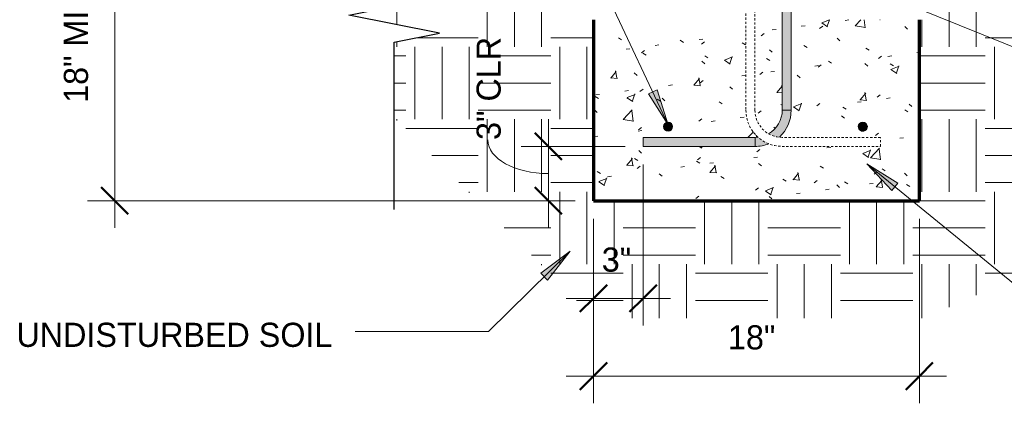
# Model space of a CAD drawing. Header units: inches. Extents: x 185 to 1314, y -40 to 187.
# Tile 8 of 28: x 656 to 710, y 56 to 77. Entities that reach past the tile are written whole.
import ezdxf

# ---------------------------------------------------------------- set-up
doc = ezdxf.new("R2010")
doc.units = ezdxf.units.IN
doc.header["$MEASUREMENT"] = 0
doc.linetypes.add('Hidden 1_8_', pattern=[0.1875, 0.125, -0.0625])
doc.layers.add('A-ANNO-DIMS', color=1, linetype='Continuous')
for name, color, linetype, lineweight in [('A-ANNO-DIMS-16', 1, 'Continuous', 9), ('A-ANNO-TEXT', 2, 'Continuous', 9), ('A-DETL-GENF', 3, 'Continuous', 9), ('A-DETL-HLIN', 3, 'Continuous', 70), ('A-DETL-LLIN', 3, 'Continuous', 9), ('A-DETL-MBND', 5, 'Hidden 1_8_', 9)]:
    doc.layers.add(name, color=color, linetype=linetype, lineweight=lineweight)
doc.dimstyles.new('Linear_-_3_32__SBT_INCH_INCREM', dxfattribs={"dimscale": 12, "dimtxt": 0.125, "dimasz": 0.18, "dimexe": 0.125, "dimexo": 0.005208, "dimgap": 0.083333, "dimtad": 1, "dimtoh": 1, "dimdec": 0, "dimzin": 1, "dimdsep": 46, "dimlunit": 5, "dimtxsty": 'Standard', "dimtsz": 0.088388, "dimcen": 0.09, "dimdle": 0.125, "dimazin": 0, "dimtfac": 1, "dimtdec": 0, "dimtmove": 0, "dimatfit": 3, "dimfxl": 0, "dimtvp": 1, "dimtolj": 1, "dimtzin": 0, "dimarcsym": 0})
doc.dimstyles.new('Linear_-_3_32__SBT_TO_1_', dxfattribs={"dimscale": 12, "dimtxt": 0.125, "dimasz": 0.18, "dimexe": 0.125, "dimexo": 0.005208, "dimgap": 0.083333, "dimtad": 1, "dimtoh": 1, "dimdec": 0, "dimzin": 3, "dimdsep": 46, "dimlunit": 4, "dimtxsty": 'Standard', "dimtsz": 0.088388, "dimcen": 0.09, "dimdle": 0.125, "dimazin": 1, "dimtfac": 1, "dimtdec": 0, "dimtmove": 0, "dimatfit": 3, "dimfxl": 0, "dimtvp": 1, "dimtolj": 1, "dimtzin": 0, "dimarcsym": 0})
doc.dimstyles.new('Linear_-_3_32__SBT_TO_1_256', dxfattribs={"dimscale": 12, "dimtxt": 0.125, "dimasz": 0.18, "dimexe": 0.125, "dimexo": 0.005208, "dimgap": 0.083333, "dimtad": 1, "dimtoh": 1, "dimdec": 8, "dimzin": 3, "dimdsep": 46, "dimlunit": 4, "dimtxsty": 'Standard', "dimtsz": 0.088388, "dimcen": 0.09, "dimdle": 0.125, "dimazin": 1, "dimtfac": 1, "dimtdec": 8, "dimtmove": 0, "dimatfit": 3, "dimfxl": 0, "dimtvp": 1, "dimtolj": 1, "dimtzin": 0, "dimarcsym": 0})
pattern_1 = [(50, (449.134, 0), (4.590705, -0.40187), [0.48, -5.28]), (355, (449.134, 0), (-0.88784, 4.8137), [0.384, -4.224]), (100.451, (449.516, -0.033), (3.70197, 4.41272), [0.408, -4.487]), (46.184, (449.134, 1.28), (6.83066, -1.05904), [0.72, -7.92]), (96.636, (449.703, 1.192), (5.98166, 6.23401), [0.612, -6.731]), (351.184, (449.134, 1.28), (5.98208, 6.23382), [0.576, -6.336]), (21, (449.774, 0.96), (3.82029, -2.5771), [0.48, -5.28]), (326, (449.774, 0.96), (1.55721, 4.64059), [0.384, -4.224]), (71.451, (450.092, 0.745), (5.37715, 2.0647), [0.408, -4.487]), (37.5, (449.134, 0), (0.077972, 2.130786), [0.211, -3.962, 0.211, -4.077, -4.24]), (37.5, (449.134, 0), (0.077972, 2.130786), [-8.461, 0.211, -4.029]), (7.5, (449.134, 0), (1.683907, 2.52439), [0.211, -2.234, 0.211, -3.866, -1.616]), (7.5, (449.134, 0), (1.683907, 2.52439), [-6.522, 0.211, -1.405]), (327.5, (447.707, 0), (3.416527, -0.144297), [0.211, -1.389, 0.211, -4.781, -6.624]), (327.5, (447.707, 0), (3.416527, -0.144297), [-6.592, 0.211, -6.413]), (317.5, (447.067, 0), (3.732463, 0.640715), [0.211, -1.869, 0.211, -3.104, -4.704]), (317.5, (447.067, 0), (3.732463, 0.640715), [-5.395, 0.211, -4.493])]

# ---------------------------------------------------------------- blocks, each defined once
blk = doc.blocks.new('Reinf Bar Secti_ ICCF WALL0')
at = {"layer": 'A-DETL-GENF'}
h = blk.add_hatch(color=256, dxfattribs=at)
edge = h.paths.add_edge_path(flags=0)
edge.add_arc((0, 0), 0.25, 180, 360)
edge.add_arc((0, 0), 0.25, 0, 180)
for start, end in [(0, 180), (180, 0)]:
    blk.add_arc((0, 0), 0.25, start, end, dxfattribs=at)
blk = doc.blocks.new('Reinf Bar Secti_ ICCF WALL2')
at = {"layer": 'A-DETL-GENF'}
h = blk.add_hatch(color=256, dxfattribs=at)
edge = h.paths.add_edge_path(flags=0)
edge.add_arc((0, 0), 0.25, 180, 360)
edge.add_arc((0, 0), 0.25, 360, 540)
for start, end in [(360, 180), (180, 360)]:
    blk.add_arc((0, 0), 0.25, start, end, dxfattribs=at)
blk = doc.blocks.new('Break Line1 - B_ ICCF WALL1')
at = {"layer": 'A-DETL-GENF', "lineweight": 30}
for p, q in [((0.5, 2.5), (-0.5, -2.5)), ((1, 0), (0.5, 2.5)), ((-1, 0), (-10.857, 0)), ((-0.5, -2.5), (-1, 0)), ((10.242, 0), (1, 0))]:
    blk.add_line(p, q, dxfattribs=at)
blk = doc.blocks.new('Reinf Bar Eleva_ ICCF WALL0')
at = {"layer": 'A-DETL-GENF'}
blk.add_hatch(color=256, dxfattribs=at).paths.add_polyline_path([(6.176, 0), (0, 0), (0, -0.5), (6.176, -0.5)], flags=0)
for p, q in [((6.176, 0), (0, 0)), ((0, 0), (0, -0.5)), ((0, -0.5), (6.176, -0.5)), ((6.176, -0.5), (6.176, 0))]:
    blk.add_line(p, q, dxfattribs=at)
blk = doc.blocks.new('Reinf Bar Eleva_ ICCF WALL1')
at = {"layer": 'A-DETL-GENF'}
blk.add_hatch(color=256, dxfattribs=at).paths.add_polyline_path([(44.1875, 0), (0, 0), (0, -0.5), (44.1875, -0.5)], flags=0)
for p, q in [((44.1875, 0), (0, 0)), ((0, 0), (0, -0.5)), ((0, -0.5), (44.1875, -0.5)), ((44.1875, -0.5), (44.1875, 0))]:
    blk.add_line(p, q, dxfattribs=at)
blk = doc.blocks.new('DIMBLOCK43-FDN _ ICCF WALL0')
at = {"layer": 'A-ANNO-DIMS-16'}
for p, q in [((690.249, 69.007), (690.249, 60.111)), ((690.249, 61.611), (690.249, 69.007)), ((687.499, 66.005), (687.499, 60.111)), ((687.499, 61.611), (687.499, 66.005)), ((685.999, 61.611), (691.749, 61.611))]:
    blk.add_line(p, q, dxfattribs=at)
at = {"layer": 'A-ANNO-DIMS-16', "lineweight": 50}
for p, q in [((687.499, 61.611), (688.249, 62.361)), ((690.249, 61.611), (690.999, 62.361)), ((687.499, 61.611), (686.749, 60.861)), ((690.249, 61.611), (689.499, 60.861))]:
    blk.add_line(p, q, dxfattribs=at)
at = {"layer": 'A-ANNO-DIMS-16', "color": 0, "insert": (687.958, 64.421), "char_height": 1.33411, "width": 2.2, "attachment_point": 1, "line_spacing_factor": 1.070803}
blk.add_mtext('\\fStylus BT|b0|i0|c0|p34|;3"', dxfattribs=at)
blk = doc.blocks.new('DIMBLOCK44-FDN _ ICCF WALL0')
at = {"layer": 'A-ANNO-DIMS-16'}
for p, q in [((685.012, 71.507), (685.012, 65.505)), ((689.249, 70.007), (683.512, 70.007)), ((685.012, 70.007), (689.249, 70.007)), ((686.499, 67.005), (683.512, 67.005)), ((685.012, 67.005), (686.499, 67.005))]:
    blk.add_line(p, q, dxfattribs=at)
at = {"layer": 'A-ANNO-DIMS-16', "lineweight": 50}
for p, q in [((685.012, 70.007), (684.262, 70.757)), ((685.012, 70.007), (685.762, 69.257)), ((685.012, 67.005), (684.262, 67.755)), ((685.012, 67.005), (685.762, 66.255))]:
    blk.add_line(p, q, dxfattribs=at)
at = {"layer": 'A-ANNO-DIMS-16'}
blk.add_ellipse((685.012, 70.363), major_axis=(3.347, 0), ratio=0.554765, start_param=3.141593, end_param=4.712389, dxfattribs=at)
at = {"layer": 'A-ANNO-DIMS-16', "color": 0, "insert": (681.045, 70.363), "char_height": 1.33411, "width": 7, "attachment_point": 1, "rotation": 90, "line_spacing_factor": 1.070803}
blk.add_mtext('\\fStylus BT|b0|i0|c0|p34|;3" CLR', dxfattribs=at)
blk = doc.blocks.new('DIMBLOCK45-FDN _ ICCF WALL0')
at = {"layer": 'A-ANNO-DIMS-16'}
for p, q in [((687.499, 66.005), (687.499, 55.816)), ((687.499, 57.316), (687.499, 66.005)), ((705.499, 66.005), (705.499, 55.816)), ((705.499, 57.316), (705.499, 66.005)), ((685.999, 57.316), (706.999, 57.316))]:
    blk.add_line(p, q, dxfattribs=at)
at = {"layer": 'A-ANNO-DIMS-16', "lineweight": 50}
for p, q in [((687.499, 57.316), (688.249, 58.066)), ((705.499, 57.316), (706.249, 58.066)), ((687.499, 57.316), (686.749, 56.566)), ((705.499, 57.316), (704.749, 56.566))]:
    blk.add_line(p, q, dxfattribs=at)
at = {"layer": 'A-ANNO-DIMS-16', "color": 0, "insert": (694.928, 60.126), "char_height": 1.33411, "width": 3.77143, "attachment_point": 1, "line_spacing_factor": 1.070803}
blk.add_mtext('\\fStylus BT|b0|i0|c0|p34|;18"', dxfattribs=at)
blk = doc.blocks.new('DIMBLOCK46-FDN _ ICCF WALL0')
at = {"layer": 'A-ANNO-DIMS-16'}
for p, q in [((661.065, 65.505), (661.065, 86.505)), ((690.499, 85.005), (659.565, 85.005)), ((661.065, 85.005), (690.499, 85.005)), ((686.499, 67.005), (659.565, 67.005)), ((661.065, 67.005), (686.499, 67.005))]:
    blk.add_line(p, q, dxfattribs=at)
at = {"layer": 'A-ANNO-DIMS-16', "lineweight": 50}
for p, q in [((661.065, 85.005), (660.315, 85.755)), ((661.065, 85.005), (661.815, 84.255)), ((661.065, 67.005), (660.315, 67.755)), ((661.065, 67.005), (661.815, 66.255))]:
    blk.add_line(p, q, dxfattribs=at)
at = {"layer": 'A-ANNO-DIMS-16', "color": 0, "insert": (658.255, 72.41), "char_height": 1.33411, "width": 8.62857, "attachment_point": 1, "rotation": 90, "line_spacing_factor": 1.070803}
blk.add_mtext('\\fStylus BT|b0|i0|c0|p34|;18" MIN', dxfattribs=at)

msp = doc.modelspace()

# ---------------------------------------------------------------- hatches: boundary and pattern name
at = {"layer": 'A-ANNO-TEXT'}
for points in [[(691.01482011, 73.12576598), (690.53833065, 72.90154316), (691.6281461, 71.20400618)], [(703.97405239, 67.56878573), (704.30704528, 67.97674874), (702.59115548, 69.03743329)], [(684.59461299, 63.00045756), (684.96374766, 62.6248811), (686.20557354, 64.21459743)]]:
    msp.add_hatch(color=7, dxfattribs=at).paths.add_polyline_path(points, flags=0)
at = {"layer": 'A-DETL-GENF'}
h = msp.add_hatch(dxfattribs=at)
h.set_pattern_fill('FP4_7', style=0, pattern_type=2)
h.set_pattern_definition([(0, (449.134, 0), (4, 4), [4, -4]), (0, (449.134, 1.5), (4, 4), [4, -4]), (0, (449.134, 3), (4, 4), [4, -4]), (90, (449.634, 3.5), (-4, 4), [4, -4]), (90, (451.134, 3.5), (-4, 4), [4, -4]), (90, (452.634, 3.5), (-4, 4), [4, -4])])
h.paths.add_polyline_path([(676.49921013, 71.57622737), (687.55613861, 60.51929889), (705.78015632, 60.51929889), (729.74921013, 71.1910092), (729.74921013, 80.50508928), (727.24921013, 81.00508928), (732.24921013, 82.00508928), (729.74921013, 82.50508928), (729.74921013, 83.00508928), (706.21559867, 83.00508928), (705.64481999, 77.00508928), (705.49921013, 77.00508928), (705.49921013, 67.00508928), (687.49921013, 67.00508928), (687.49921013, 77.00508928), (687.54726807, 77.00508928), (686.83379473, 84.50508928), (676.49921013, 84.50508928), (676.49921013, 76.75508928), (678.99921013, 76.25508928), (676.49921013, 75.75508928)], flags=0)
h = msp.add_hatch(dxfattribs=at)
h.set_pattern_fill('FP4_10', style=0, pattern_type=2)
h.set_pattern_definition(pattern_1)
edge = h.paths.add_edge_path(flags=0)
edge.add_line((687.49921013, 77.00508928), (687.49921013, 67.00508928))
edge.add_line((687.49921013, 67.00508928), (705.49921013, 67.00508928))
edge.add_line((705.49921013, 67.00508928), (705.49921013, 77.00508928))
edge.add_line((705.49921013, 77.00508928), (698.42540276, 77.00508928))
edge.add_line((698.42540276, 77.00508928), (698.42540276, 72.00508928))
edge.add_spline(control_points=[(698.42540276, 72.00508928), (698.42046954, 71.86604237), (698.38465194, 71.58890464), (698.24999566, 71.19325387), (698.04189221, 70.83187498), (697.85825, 70.62283462), (697.75766421, 70.52799164)], knot_values=[0, 0, 0, 0, 0.4174031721, 0.8321250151, 1.2459572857, 1.6607032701, 1.6607032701, 1.6607032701, 1.6607032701], degree=3, periodic=0)
edge.add_line((697.75766421, 70.52799164), (697.91853243, 70.50681294))
edge.add_line((697.91853243, 70.50681294), (703.35176571, 70.50681294))
edge.add_line((703.35176571, 70.50681294), (703.35176571, 70.00681294))
edge.add_line((703.35176571, 70.00681294), (697.91853243, 70.00681294))
edge.add_spline(control_points=[(697.91853243, 70.00681294), (697.79074698, 70.01310367), (697.53668199, 70.04605131), (697.29182008, 70.1215807), (697.17404824, 70.16892402)], knot_values=[0, 0, 0, 0, 0.3838206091, 0.7646149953, 0.7646149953, 0.7646149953, 0.7646149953], degree=3, periodic=0)
edge.add_spline(control_points=[(697.17404824, 70.16892402), (697.05578002, 70.12095881), (696.80957884, 70.0447298), (696.55393262, 70.01246033), (696.42540276, 70.00681294)], knot_values=[0, 0, 0, 0, 0.382873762, 0.7688353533, 0.7688353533, 0.7688353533, 0.7688353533], degree=3, periodic=0)
edge.add_line((696.42540276, 70.00681294), (690.24921013, 70.00681294))
edge.add_line((690.24921013, 70.00681294), (690.24921013, 70.50681294))
edge.add_line((690.24921013, 70.50681294), (696.42540276, 70.50681294))
edge.add_line((696.42540276, 70.50681294), (696.5901057, 70.52677283))
edge.add_spline(control_points=[(696.5901057, 70.52677283), (696.48893329, 70.62153862), (696.30416929, 70.83065636), (696.09477143, 71.19269152), (695.9593377, 71.58939249), (695.92341699, 71.86736127), (695.91853243, 72.00681294)], knot_values=[0, 0, 0, 0, 0.4158698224, 0.8309005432, 1.2468490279, 1.665460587, 1.665460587, 1.665460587, 1.665460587], degree=3, periodic=0)
edge.add_line((695.91853243, 72.00681294), (695.91853243, 77.00508928))
edge.add_line((695.91853243, 77.00508928), (687.49921013, 77.00508928))
edge = h.paths.add_edge_path(flags=0)
edge.add_arc((691.62421013, 71.09647058), 0.25, 0, 180)
edge.add_arc((691.62421013, 71.09647058), 0.25, 180, 360)
edge = h.paths.add_edge_path(flags=0)
edge.add_arc((702.37421013, 71.09647058), 0.25, 180, 360)
edge.add_arc((702.37421013, 71.09647058), 0.25, 0, 180)
h = msp.add_hatch(dxfattribs=at)
h.set_pattern_fill('FP4_10', style=0, pattern_type=2)
h.set_pattern_definition(pattern_1)
edge = h.paths.add_edge_path(flags=0)
edge.add_line((697.92540276, 72.00508928), (697.92540276, 77.00508928))
edge.add_line((697.92540276, 77.00508928), (696.41853243, 77.00508928))
edge.add_line((696.41853243, 77.00508928), (696.41853243, 72.00681294))
edge.add_spline(control_points=[(696.41853243, 72.00681294), (696.42216398, 71.9019591), (696.44923471, 71.69289713), (696.56785708, 71.34563208), (696.75527927, 71.05721308), (696.9800053, 70.83829329), (697.10822588, 70.74630803), (697.17540276, 70.70492905)], knot_values=[0, 0, 0, 0, 0.3147501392, 0.6275151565, 1.0947904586, 1.3293923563, 1.5660874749, 1.5660874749, 1.5660874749, 1.5660874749], degree=3, periodic=0)
edge.add_spline(control_points=[(697.17540276, 70.70492905), (697.28797889, 70.77109995), (697.44594329, 70.89190084), (697.61818265, 71.08926563), (697.72812023, 71.2525801), (697.81475388, 71.42936049), (697.89968686, 71.67717987), (697.92482783, 71.87450928), (697.92540276, 72.00508928)], knot_values=[0, 0, 0, 0, 0.391749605, 0.588039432, 0.7842936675, 0.9805719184, 1.1768514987, 1.5685952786, 1.5685952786, 1.5685952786, 1.5685952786], degree=3, periodic=0)
h = msp.add_hatch(color=7, dxfattribs=at)
edge = h.paths.add_edge_path(flags=0)
edge.add_line((698.42540276, 72.00508928), (697.92540276, 72.00508928))
edge.add_spline(control_points=[(697.92540276, 72.00508928), (697.92481853, 71.87445038), (697.89964058, 71.67703478), (697.81462475, 71.42911771), (697.72787804, 71.25229337), (697.61792844, 71.08888551), (697.44550068, 70.89150423), (697.28697514, 70.77118203), (697.17404824, 70.70549011)], knot_values=[0, 0, 0, 0, 0.3919206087, 0.5882868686, 0.7846501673, 0.9810075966, 1.1773676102, 1.5693002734, 1.5693002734, 1.5693002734, 1.5693002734], degree=3, periodic=0)
edge.add_spline(control_points=[(697.17404824, 70.70549011), (697.26458685, 70.65746264), (697.45447548, 70.57821929), (697.6563516, 70.53818678), (697.75766421, 70.52799164)], knot_values=[0, 0, 0, 0, 0.3074652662, 0.6129381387, 0.6129381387, 0.6129381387, 0.6129381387], degree=3, periodic=0)
edge.add_spline(control_points=[(697.75766421, 70.52799164), (697.85825, 70.62283462), (698.04189221, 70.83187498), (698.24999566, 71.19325387), (698.38465194, 71.58890464), (698.42046954, 71.86604237), (698.42540276, 72.00508928)], knot_values=[0, 0, 0, 0, 0.4147459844, 0.828578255, 1.243300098, 1.6607032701, 1.6607032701, 1.6607032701, 1.6607032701], degree=3, periodic=0)
h = msp.add_hatch(color=7, dxfattribs=at)
edge = h.paths.add_edge_path(flags=0)
edge.add_line((696.42540276, 70.50508928), (696.42540276, 70.00508928))
edge.add_spline(control_points=[(696.42540276, 70.00508928), (696.55394425, 70.01128865), (696.80954505, 70.04442267), (697.05572363, 70.12093359), (697.17404824, 70.16892402)], knot_values=[0, 0, 0, 0, 0.3860726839, 0.7691316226, 0.7691316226, 0.7691316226, 0.7691316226], degree=3, periodic=0)
edge.add_spline(control_points=[(697.17404824, 70.16892402), (697.0661733, 70.20719769), (696.85699077, 70.30633628), (696.67381147, 70.44778488), (696.5901057, 70.52677283)], knot_values=[0, 0, 0, 0, 0.3433902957, 0.6886608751, 0.6886608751, 0.6886608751, 0.6886608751], degree=3, periodic=0)
edge.add_line((696.5901057, 70.52677283), (696.42540276, 70.50508928))

# ---------------------------------------------------------------- linework, layer by layer
at = {"layer": 'A-ANNO-TEXT', "color": 7}
for p, q in [((691.6281461, 71.20400618), (677.88878776, 100.40112051)), ((699.88053133, 79.86829633), (713.92368291, 74.19109463)), ((691.01482011, 73.12576598), (690.53833065, 72.90154316)), ((690.53833065, 72.90154316), (691.6281461, 71.20400618)), ((691.6281461, 71.20400618), (691.01482011, 73.12576598)), ((704.30704528, 67.97674874), (702.59115548, 69.03743329)), ((702.59115548, 69.03743329), (703.97405239, 67.56878573)), ((702.59115548, 69.03743329), (713.92368291, 59.7874499)), ((703.97405239, 67.56878573), (704.30704528, 67.97674874)), ((686.20557354, 64.21459743), (681.70116766, 59.7874499)), ((686.20557354, 64.21459743), (684.59461299, 63.00045756)), ((684.96374766, 62.6248811), (686.20557354, 64.21459743)), ((684.59461299, 63.00045756), (684.96374766, 62.6248811)), ((681.70116766, 59.7874499), (674.33421595, 59.7874499))]:
    msp.add_line(p, q, dxfattribs=at)
at = {"layer": 'A-DETL-HLIN'}
for p, q in [((687.49921013, 77.00508928), (687.49921013, 67.00508928)), ((705.49921013, 67.00508928), (705.49921013, 77.00508928)), ((687.49921013, 67.00508928), (705.49921013, 67.00508928))]:
    msp.add_line(p, q, dxfattribs=at)
at = {"layer": 'A-DETL-LLIN'}
msp.add_line((696.42540276, 70.00681294), (696.42540276, 70.00508928), dxfattribs=at)
msp.add_lwpolyline([(697.76435265, 70.51959477), (698.04394004, 70.83018559), (698.25275009, 71.1921095), (698.38177454, 71.58953025), (698.42540276, 72.00508928)], dxfattribs=at)
for centre, radius, start, end in [((696.42540291, 72.00508922), 1.49999985, 299.944466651, 0.000002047), ((696.42700369, 71.94745069), 1.4423623, 269.936405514, 276.621642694), ((696.42596829, 71.99926498), 1.99417578, 269.983751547, 292.229949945)]:
    msp.add_arc(centre, radius, start, end, dxfattribs=at)
at = {"layer": 'A-DETL-MBND'}
for p, q in [((695.91853243, 116.26903049), (695.91853243, 72.00681294)), ((696.41853243, 72.00681294), (696.41853243, 116.26903049)), ((703.35176571, 70.50681294), (697.91853243, 70.50681294)), ((703.35176571, 70.00681294), (703.35176571, 70.50681294)), ((697.91853243, 70.00681294), (703.35176571, 70.00681294))]:
    msp.add_line(p, q, dxfattribs=at)
for radius in [2, 1.5]:
    msp.add_arc((697.91853243, 72.00681294), radius, 180, 270, dxfattribs=at)

# ---------------------------------------------------------------- block references
at = {"layer": 'A-DETL-GENF'}
for name, p, rotation in [('Reinf Bar Eleva_ ICCF WALL1', (698.42540276, 116.19258928), 269.9999999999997), ('Break Line1 - B_ ICCF WALL1', (676.49921013, 76.75508928), 270.0000000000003), ('Reinf Bar Secti_ ICCF WALL2', (702.37421013, 71.09647058), 180), ('Reinf Bar Eleva_ ICCF WALL0', (696.42540276, 70.00681294), 180)]:
    msp.add_blockref(name, p, dxfattribs=dict(at, rotation=rotation))
msp.add_blockref('Reinf Bar Secti_ ICCF WALL0', (691.62421013, 71.09647058), dxfattribs=at)

# ---------------------------------------------------------------- texts
at = {"layer": 'A-ANNO-TEXT', "color": 7, "insert": (655.63921595, 60.26680015), "char_height": 1.3341121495, "width": 20.898, "attachment_point": 1, "line_spacing_factor": 1.070803}
msp.add_mtext('\\fStylus BT|b0|i0|c0|p34|;UNDISTURBED SOIL', dxfattribs=at)

# ---------------------------------------------------------------- dimensions: what is measured, and where the dimension line sits
at = {"layer": 'A-ANNO-DIMS', "lineweight": 9}
for base, p1, p2, dimstyle, override, picture, middle in [((661.06547293, 85.00508928), (687.49921013, 67.00508928), (691.49921013, 85.00508928), 'Linear_-_3_32__SBT_INCH_INCREM', {"dimpost": '<>MIN'}, 'DIMBLOCK46-FDN _ ICCF WALL0', (659.31547293, 76.00508928)), ((685.01173147, 67.00508928), (690.24921013, 70.00681294), (687.49921013, 67.00508928), 'Linear_-_3_32__SBT_TO_1_256', {"dimpost": '<>CLR'}, 'DIMBLOCK44-FDN _ ICCF WALL0', (680.76173147, 66.63376893))]:
    dim = msp.add_linear_dim(base=base, p1=p1, p2=p2, angle=90, dimstyle=dimstyle, override=override, dxfattribs=at)
    dim.commit()
    dim.dimension.update_dxf_attribs({"geometry": picture, "text_midpoint": middle})
for base, p2, dimstyle, picture, middle in [((690.24921013, 61.6109909), (690.24921013, 70.00681294), 'Linear_-_3_32__SBT_TO_1_', 'DIMBLOCK43-FDN _ ICCF WALL0', (694.37053047, 63.3609909)), ((705.49921013, 57.31576999), (705.49921013, 67.00508928), 'Linear_-_3_32__SBT_INCH_INCREM', 'DIMBLOCK45-FDN _ ICCF WALL0', (696.49921013, 59.06576999))]:
    dim = msp.add_linear_dim(base=base, p1=(687.49921013, 67.00508928), p2=p2, dimstyle=dimstyle, dxfattribs=at)
    dim.commit()
    dim.dimension.update_dxf_attribs({"geometry": picture, "text_midpoint": middle})

doc.saveas('drawing.dxf')
